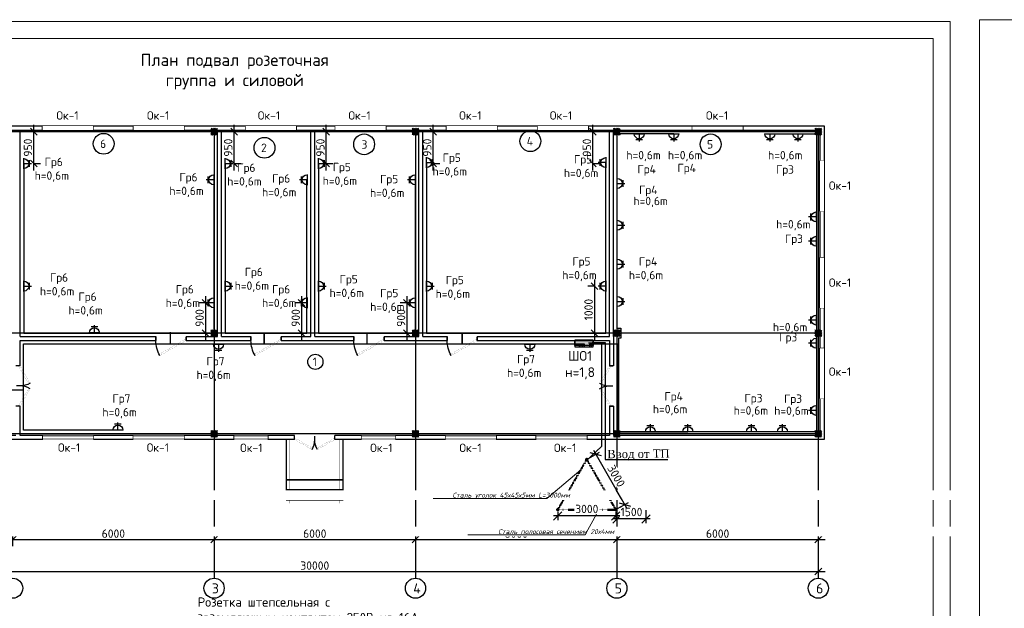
# Model space of a CAD drawing. Header units: millimetres. Extents: x -228268 to 1513407, y -439898 to -137408.
# Tile 114 of 128: x 290606 to 319937, y -189547 to -172015. Entities that reach past the tile are written whole.
import ezdxf
from ezdxf import colors
from ezdxf.entities.mleader import LeaderData, LeaderLine
from ezdxf.enums import TextEntityAlignment as Align
from ezdxf.math import Vec2, Vec3

# ---------------------------------------------------------------- set-up
doc = ezdxf.new("R2010")
doc.units = ezdxf.units.MM
doc.set_wipeout_variables(frame=1)
doc.linetypes.add('DASHDOT', pattern=[1, 0.5, -0.25, 0, -0.25])
for name, color, linetype, lineweight in [('.', 7, 'Continuous', 15), ('_ПС_Оси_КП', 20, 'Continuous', 18), ('размеры', 170, 'Continuous', 18), ('эл.освещ', 1, 'Continuous', 50)]:
    doc.layers.add(name, color=color, linetype=linetype, lineweight=lineweight)
for name, color, linetype in [('7.Гр11', 7, 'Continuous'), ('окно и двер', 5, 'Continuous'), ('Слой2', 7, 'Continuous'), ('Ук', 10, 'Continuous')]:
    doc.layers.add(name, color=color, linetype=linetype)
doc.styles.add('GOST', font='isocpeur.ttf')
doc.styles.add('ISOCPEUR', font='isocpeur.ttf', dxfattribs={"height": 5})
doc.styles.add('ISOPEUR', font='isocpeui.ttf')
doc.styles.add('OOO-Kazar', font='isocpeur.ttf')
doc.styles.get("Standard").update_dxf_attribs({"font": 'isocpeur.ttf'})
doc.styles.add('V@ler@Live', font='isocpeur.ttf')
doc.styles.add('ViTEXT', font='isocpeur.ttf')
doc.dimstyles.new('1-100', dxfattribs={"dimtxt": 250, "dimasz": 200, "dimexe": 200, "dimexo": 500, "dimgap": 50, "dimtad": 1, "dimdec": 0, "dimdsep": 46, "dimtxsty": 'ViTEXT', "dimblk": 'OBLIQUE', "dimcen": 250, "dimdle": 200, "dimclrd": 256, "dimclre": 256, "dimclrt": 256, "dimadec": 0, "dimazin": 0, "dimtfac": 1, "dimtdec": 0, "dimtmove": 1, "dimatfit": 3, "dimldrblk": 'OBLIQUE', "dimfxl": 200, "dimfxlon": 1, "dimtolj": 1, "dimlwd": -1, "dimlwe": -1, "dimarcsym": 0})
doc.dimstyles.new('Р100', dxfattribs={"dimscale": 100, "dimtxt": 2.5, "dimasz": 2.5, "dimexe": 1.25, "dimexo": 0.625, "dimgap": 0.8, "dimtad": 1, "dimdec": 0, "dimtxsty": 'OOO-Kazar', "dimblk": 'OBLIQUE', "dimcen": 2.5, "dimdle": 1.25, "dimadec": 0, "dimazin": 0, "dimtfac": 1, "dimtdec": 0, "dimtmove": 1, "dimatfit": 3, "dimfxl": 1, "dimarcsym": 0})

# ---------------------------------------------------------------- blocks, each defined once
blk = doc.blocks.new('_Oblique')
at = {"color": 0, "linetype": 'ByBlock', "lineweight": -2}
blk.add_line((-0.5, -0.5), (0.5, 0.5), dxfattribs=at)
blk = doc.blocks.new('*D333')
at = {"transparency": 16777216}
for p, q in [((290396, -187298), (290396, -187698)), ((296396, -187298), (296396, -187698)), ((290196, -187498), (296596, -187498))]:
    blk.add_line(p, q, dxfattribs=at)
at = {"layer": 'Defpoints', "color": 0, "transparency": 16777216}
for p in [(290396, -184550), (296396, -184550), (296396, -187498)]:
    blk.add_point(p, dxfattribs=at)
at = {"transparency": 16777216, "xscale": 200, "yscale": 200, "zscale": 200, "rotation": 180}
blk.add_blockref('_Oblique', (290396, -187498), dxfattribs=at)
at = {"transparency": 16777216, "xscale": 200, "yscale": 200, "zscale": 200}
blk.add_blockref('_Oblique', (296396, -187498), dxfattribs=at)
at = {"transparency": 16777216, "insert": (293396, -187323), "char_height": 250, "attachment_point": 5, "style": 'ViTEXT'}
blk.add_mtext('\\A1;6000', dxfattribs=at)
blk = doc.blocks.new('*D334')
at = {"transparency": 16777216}
for p, q in [((296396, -187298), (296396, -187698)), ((302396, -187298), (302396, -187698)), ((296196, -187498), (302596, -187498))]:
    blk.add_line(p, q, dxfattribs=at)
at = {"layer": 'Defpoints', "color": 0, "transparency": 16777216}
for p in [(296396, -184550), (302396, -184550), (302396, -187498)]:
    blk.add_point(p, dxfattribs=at)
at = {"transparency": 16777216, "xscale": 200, "yscale": 200, "zscale": 200, "rotation": 180}
blk.add_blockref('_Oblique', (296396, -187498), dxfattribs=at)
at = {"transparency": 16777216, "xscale": 200, "yscale": 200, "zscale": 200}
blk.add_blockref('_Oblique', (302396, -187498), dxfattribs=at)
at = {"transparency": 16777216, "insert": (299396, -187323), "char_height": 250, "attachment_point": 5, "style": 'ViTEXT'}
blk.add_mtext('\\A1;6000', dxfattribs=at)
blk = doc.blocks.new('*D335')
at = {"transparency": 16777216}
for p, q in [((302396, -187298), (302396, -187698)), ((308396, -187298), (308396, -187698)), ((302196, -187498), (308596, -187498))]:
    blk.add_line(p, q, dxfattribs=at)
at = {"layer": 'Defpoints', "color": 0, "transparency": 16777216}
for p in [(302396, -184550), (308396, -184550), (308396, -187498)]:
    blk.add_point(p, dxfattribs=at)
at = {"transparency": 16777216, "xscale": 200, "yscale": 200, "zscale": 200, "rotation": 180}
blk.add_blockref('_Oblique', (302396, -187498), dxfattribs=at)
at = {"transparency": 16777216, "xscale": 200, "yscale": 200, "zscale": 200}
blk.add_blockref('_Oblique', (308396, -187498), dxfattribs=at)
at = {"transparency": 16777216, "insert": (305396, -187323), "char_height": 250, "attachment_point": 5, "style": 'ViTEXT'}
blk.add_mtext('\\A1;6000', dxfattribs=at)
blk = doc.blocks.new('*D336')
at = {"transparency": 16777216}
for p, q in [((284396, -188250), (284396, -188650)), ((314396, -188250), (314396, -188650)), ((284196, -188450), (314596, -188450))]:
    blk.add_line(p, q, dxfattribs=at)
at = {"layer": 'Defpoints', "color": 0, "transparency": 16777216}
for p in [(284396, -184550), (314396, -184550), (314396, -188450)]:
    blk.add_point(p, dxfattribs=at)
at = {"transparency": 16777216, "xscale": 200, "yscale": 200, "zscale": 200, "rotation": 180}
blk.add_blockref('_Oblique', (284396, -188450), dxfattribs=at)
at = {"transparency": 16777216, "xscale": 200, "yscale": 200, "zscale": 200}
blk.add_blockref('_Oblique', (314396, -188450), dxfattribs=at)
at = {"transparency": 16777216, "insert": (299396, -188275), "char_height": 250, "attachment_point": 5, "style": 'ViTEXT'}
blk.add_mtext('\\A1;30000', dxfattribs=at)
blk = doc.blocks.new('*D337')
at = {"transparency": 16777216}
for p, q in [((308396, -187298), (308396, -187698)), ((314396, -187298), (314396, -187698)), ((308196, -187498), (314596, -187498))]:
    blk.add_line(p, q, dxfattribs=at)
at = {"layer": 'Defpoints', "color": 0, "transparency": 16777216}
for p in [(308396, -184550), (314396, -184550), (314396, -187498)]:
    blk.add_point(p, dxfattribs=at)
at = {"transparency": 16777216, "xscale": 200, "yscale": 200, "zscale": 200, "rotation": 180}
blk.add_blockref('_Oblique', (308396, -187498), dxfattribs=at)
at = {"transparency": 16777216, "xscale": 200, "yscale": 200, "zscale": 200}
blk.add_blockref('_Oblique', (314396, -187498), dxfattribs=at)
at = {"transparency": 16777216, "insert": (311396, -187323), "char_height": 250, "attachment_point": 5, "style": 'ViTEXT'}
blk.add_mtext('\\A1;6000', dxfattribs=at)
blk = doc.blocks.new('*U176')
at = {"layer": 'окно и двер'}
blk.add_lwpolyline([(0, 0), (1500, 0), (1500, 120), (0, 120)], close=True, dxfattribs=at)
blk.add_wipeout([(0, 120), (1500, 120), (1500, 0), (0, 0)])
at = {"layer": 'окно и двер', "const_width": 5}
for points in [[(0, 100), (1500, 100)], [(0, 20), (1500, 20)]]:
    blk.add_lwpolyline(points, dxfattribs=at)
blk = doc.blocks.new('ваппвап')
at = {"layer": '.'}
h = blk.add_hatch(dxfattribs=at)
h.set_pattern_fill('JIS_LC_20', color=256, scale=1.5)
h.set_pattern_definition([(45, (-2878419.315, -2938762.286), (-21.21320344, 21.21320344), []), (45, (-2878418.715, -2938762.286), (-21.21320344, 21.21320344), [])])
h.paths.add_polyline_path([(1480802, 617821), (1481002, 617821), (1481002, 618021), (1480802, 618021)])
at = {"color": 1, "const_width": 5}
blk.add_lwpolyline([(1480802, 618021), (1481002, 618021), (1481002, 617821), (1480802, 617821)], close=True, dxfattribs=at)
blk = doc.blocks.new('*U282')
at = {"layer": 'окно и двер'}
blk.add_lwpolyline([(0, 0), (1000, 0), (1000, 120), (0, 120)], close=True, dxfattribs=at)
blk.add_wipeout([(0, 120), (1000, 120), (1000, 0), (0, 0)])
at = {"layer": 'окно и двер', "const_width": 5}
for points in [[(0, 100), (1000, 100)], [(0, 20), (1000, 20)]]:
    blk.add_lwpolyline(points, dxfattribs=at)
blk = doc.blocks.new('*U128')
at = {"linetype": 'ByBlock'}
for p, q in [((-900, 0), (-900, -100)), ((0, 0), (0, -100))]:
    blk.add_line(p, q, dxfattribs=at)
at = {"color": 34, "linetype": 'ByBlock', "const_width": 3}
blk.add_lwpolyline([(0, 0), (-779, 450), (-801, 412), (-22, -38)], close=True, dxfattribs=at)
at = {"linetype": 'ByBlock'}
blk.add_arc((0, 0), 900, 150, 180, dxfattribs=at)
blk = doc.blocks.new('*U157')
at = {"linetype": 'ByBlock'}
for p, q in [((-600, 0), (-600, -100)), ((0, 0), (0, -100))]:
    blk.add_line(p, q, dxfattribs=at)
at = {"color": 34, "linetype": 'ByBlock', "const_width": 3}
blk.add_lwpolyline([(0, 0), (-520, 300), (-541, 262), (-22, -38)], close=True, dxfattribs=at)
at = {"linetype": 'ByBlock'}
blk.add_arc((0, 0), 600, 150, 180, dxfattribs=at)
blk = doc.blocks.new('*U291')
at = {"layer": '7.Гр11', "linetype": 'Continuous', "lineweight": 30}
for points in [[(159, -111), (-159, -111)], [(100, -287), (-100, -287)], [(0, -111), (0, -339)]]:
    blk.add_lwpolyline(points, dxfattribs=at)
blk.add_arc((0, -111), 149, 180, 360, dxfattribs=at)
blk = doc.blocks.new('*U289')
at = {"layer": '7.Гр11', "linetype": 'Continuous', "lineweight": 30}
for points in [[(111, 159), (111, -159)], [(287, 100), (287, -100)], [(111, 0), (339, 0)]]:
    blk.add_lwpolyline(points, dxfattribs=at)
blk.add_arc((111, 0), 149, 270, 90, dxfattribs=at)
blk = doc.blocks.new('*U343')
at = {"layer": '7.Гр11', "linetype": 'Continuous', "lineweight": 30}
for points in [[(0, 111), (0, 339)], [(-159, 111), (159, 111)], [(-100, 287), (100, 287)]]:
    blk.add_lwpolyline(points, dxfattribs=at)
blk.add_arc((0, 111), 149, 360, 180, dxfattribs=at)
blk = doc.blocks.new('*U288')
at = {"layer": '7.Гр11', "linetype": 'Continuous', "lineweight": 30}
for points in [[(-111, 0), (-339, 0)], [(-287, -100), (-287, 100)], [(-111, -159), (-111, 159)]]:
    blk.add_lwpolyline(points, dxfattribs=at)
blk.add_arc((-111, 0), 149, 90, 270, dxfattribs=at)
blk = doc.blocks.new('*U344')
at = {"layer": '7.Гр11', "linetype": 'Continuous', "lineweight": 30}
for points in [[(0, 111), (0, 339)], [(-159, 111), (159, 111)], [(-100, 287), (100, 287)]]:
    blk.add_lwpolyline(points, dxfattribs=at)
blk.add_arc((0, 111), 149, 360, 180, dxfattribs=at)
blk = doc.blocks.new('*D345')
at = {"color": 0, "linetype": 'Continuous', "lineweight": -2, "ltscale": 10, "transparency": 16777216}
for p, q in [((308398, -186628), (308398, -187009)), ((309262, -186628), (309262, -187009)), ((309387, -186884), (308273, -186884))]:
    blk.add_line(p, q, dxfattribs=at)
at = {"color": 0, "lineweight": -2, "ltscale": 10, "transparency": 16777216, "xscale": 250, "yscale": 250, "zscale": 250, "rotation": 180}
blk.add_blockref('_Oblique', (308398, -186884), dxfattribs=at)
at = {"color": 0, "lineweight": -2, "ltscale": 10, "transparency": 16777216, "xscale": 250, "yscale": 250, "zscale": 250}
blk.add_blockref('_Oblique', (309262, -186884), dxfattribs=at)
at = {"color": 0, "ltscale": 10, "transparency": 16777216, "insert": (308830, -186679), "char_height": 250, "attachment_point": 5, "style": 'OOO-Kazar', "bg_fill": 3, "box_fill_scale": 1.1, "bg_fill_color": 256, "bg_fill_true_color": 13158600, "bg_fill_transparency": 0}
blk.add_mtext('1500', dxfattribs=at)
at = {"layer": 'Defpoints', "color": 0, "ltscale": 10, "transparency": 16777216}
for p in [(308398, -186566), (309262, -186566), (308398, -186884)]:
    blk.add_point(p, dxfattribs=at)
blk = doc.blocks.new('_None')
blk = doc.blocks.new('*D346')
at = {"color": 0, "linetype": 'Continuous', "lineweight": -2, "ltscale": 10, "transparency": 16777216}
for p, q in [((308488, -186794), (306510, -186794)), ((306635, -186672), (306635, -186919)), ((308363, -186672), (308363, -186919))]:
    blk.add_line(p, q, dxfattribs=at)
at = {"layer": 'Defpoints', "color": 0, "ltscale": 10, "transparency": 16777216}
for p in [(306635, -186610), (306635, -186794), (308363, -186610)]:
    blk.add_point(p, dxfattribs=at)
at = {"color": 0, "lineweight": -2, "ltscale": 10, "transparency": 16777216, "xscale": 250, "yscale": 250, "zscale": 250, "rotation": 180}
blk.add_blockref('_Oblique', (306635, -186794), dxfattribs=at)
at = {"color": 0, "lineweight": -2, "ltscale": 10, "transparency": 16777216, "xscale": 250, "yscale": 250, "zscale": 250}
blk.add_blockref('_Oblique', (308363, -186794), dxfattribs=at)
at = {"color": 0, "ltscale": 10, "transparency": 16777216, "insert": (307499, -186589), "char_height": 250, "attachment_point": 5, "style": 'OOO-Kazar', "bg_fill": 3, "box_fill_scale": 1.1, "bg_fill_color": 256, "bg_fill_true_color": 13158600, "bg_fill_transparency": 0}
blk.add_mtext('3000', dxfattribs=at)
blk = doc.blocks.new('*D347')
at = {"color": 0, "linetype": 'Continuous', "lineweight": -2, "ltscale": 10, "transparency": 16777216}
for p, q in [((307553, -185082), (307875, -184896)), ((308693, -186563), (307704, -184850)), ((308417, -186578), (308739, -186393))]:
    blk.add_line(p, q, dxfattribs=at)
at = {"layer": 'Defpoints', "color": 0, "ltscale": 10, "transparency": 16777216}
for p in [(307767, -184959), (307499, -185113), (308363, -186610)]:
    blk.add_point(p, dxfattribs=at)
at = {"color": 0, "lineweight": -2, "ltscale": 10, "transparency": 16777216, "xscale": 250, "yscale": 250, "zscale": 250}
for p, rotation in [((307767, -184959), 119.9999999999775), ((308631, -186455), 299.9999999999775)]:
    blk.add_blockref('_Oblique', p, dxfattribs=dict(at, rotation=rotation))
at = {"color": 0, "ltscale": 10, "transparency": 16777216, "insert": (308376, -185604), "char_height": 250, "attachment_point": 5, "rotation": 300, "style": 'OOO-Kazar', "bg_fill": 3, "box_fill_scale": 1.1, "bg_fill_color": 256, "bg_fill_true_color": 13158600, "bg_fill_transparency": 0}
blk.add_mtext('3000', dxfattribs=at)
blk = doc.blocks.new('*D348')
at = {"transparency": 16777216}
for p, q in [((291027, -176502), (291027, -175150)), ((291027, -175350), (291227, -175350)), ((291027, -176302), (291227, -176302))]:
    blk.add_line(p, q, dxfattribs=at)
at = {"layer": 'Defpoints', "color": 0, "transparency": 16777216}
for p in [(290727, -175350), (291027, -175350), (290727, -176302)]:
    blk.add_point(p, dxfattribs=at)
at = {"transparency": 16777216, "xscale": 200, "yscale": 200, "zscale": 200}
for p, rotation in [((291027, -175350), 90), ((291027, -176302), 270)]:
    blk.add_blockref('_Oblique', p, dxfattribs=dict(at, rotation=rotation))
at = {"transparency": 16777216, "insert": (290852, -175826), "char_height": 250, "attachment_point": 5, "rotation": 90, "style": 'ViTEXT'}
blk.add_mtext('\\A1;950', dxfattribs=at)
blk = doc.blocks.new('*D349')
at = {"transparency": 16777216}
for p, q in [((296992, -176502), (296992, -175150)), ((296992, -175350), (297192, -175350)), ((296992, -176302), (297192, -176302))]:
    blk.add_line(p, q, dxfattribs=at)
at = {"layer": 'Defpoints', "color": 0, "transparency": 16777216}
for p in [(296692, -175350), (296992, -175350), (296692, -176302)]:
    blk.add_point(p, dxfattribs=at)
at = {"transparency": 16777216, "xscale": 200, "yscale": 200, "zscale": 200}
for p, rotation in [((296992, -175350), 90), ((296992, -176302), 270)]:
    blk.add_blockref('_Oblique', p, dxfattribs=dict(at, rotation=rotation))
at = {"transparency": 16777216, "insert": (296817, -175826), "char_height": 250, "attachment_point": 5, "rotation": 90, "style": 'ViTEXT'}
blk.add_mtext('\\A1;950', dxfattribs=at)
blk = doc.blocks.new('*D350')
at = {"transparency": 16777216}
for p, q in [((299738, -176502), (299738, -175150)), ((299738, -175350), (299938, -175350)), ((299738, -176302), (299938, -176302))]:
    blk.add_line(p, q, dxfattribs=at)
at = {"layer": 'Defpoints', "color": 0, "transparency": 16777216}
for p in [(299438, -175350), (299738, -175350), (299438, -176302)]:
    blk.add_point(p, dxfattribs=at)
at = {"transparency": 16777216, "xscale": 200, "yscale": 200, "zscale": 200}
for p, rotation in [((299738, -175350), 90), ((299738, -176302), 270)]:
    blk.add_blockref('_Oblique', p, dxfattribs=dict(at, rotation=rotation))
at = {"transparency": 16777216, "insert": (299563, -175826), "char_height": 250, "attachment_point": 5, "rotation": 90, "style": 'ViTEXT'}
blk.add_mtext('\\A1;950', dxfattribs=at)
blk = doc.blocks.new('*D351')
at = {"transparency": 16777216}
for p, q in [((302922, -176502), (302922, -175150)), ((302922, -175350), (303122, -175350)), ((302922, -176302), (303122, -176302))]:
    blk.add_line(p, q, dxfattribs=at)
at = {"layer": 'Defpoints', "color": 0, "transparency": 16777216}
for p in [(302521, -175350), (302922, -175350), (302521, -176302)]:
    blk.add_point(p, dxfattribs=at)
at = {"transparency": 16777216, "xscale": 200, "yscale": 200, "zscale": 200}
for p, rotation in [((302922, -175350), 90), ((302922, -176302), 270)]:
    blk.add_blockref('_Oblique', p, dxfattribs=dict(at, rotation=rotation))
at = {"transparency": 16777216, "insert": (302747, -175826), "char_height": 250, "attachment_point": 5, "rotation": 90, "style": 'ViTEXT'}
blk.add_mtext('\\A1;950', dxfattribs=at)
blk = doc.blocks.new('*D352')
at = {"transparency": 16777216}
for p, q in [((307677, -176502), (307677, -175150)), ((307677, -175350), (307877, -175350)), ((307677, -176302), (307877, -176302))]:
    blk.add_line(p, q, dxfattribs=at)
at = {"layer": 'Defpoints', "color": 0, "transparency": 16777216}
for p in [(307376, -175350), (307677, -175350), (307376, -176302)]:
    blk.add_point(p, dxfattribs=at)
at = {"transparency": 16777216, "xscale": 200, "yscale": 200, "zscale": 200}
for p, rotation in [((307677, -175350), 90), ((307677, -176302), 270)]:
    blk.add_blockref('_Oblique', p, dxfattribs=dict(at, rotation=rotation))
at = {"transparency": 16777216, "insert": (307502, -175826), "char_height": 250, "attachment_point": 5, "rotation": 90, "style": 'ViTEXT'}
blk.add_mtext('\\A1;950', dxfattribs=at)
blk = doc.blocks.new('*D354')
at = {"transparency": 16777216}
for p, q in [((296141, -180247), (296141, -181550)), ((296141, -180447), (295941, -180447)), ((296141, -181350), (295941, -181350))]:
    blk.add_line(p, q, dxfattribs=at)
at = {"layer": 'Defpoints', "color": 0, "transparency": 16777216}
for p in [(296385, -180447), (296141, -181350), (296396, -181350)]:
    blk.add_point(p, dxfattribs=at)
at = {"transparency": 16777216, "xscale": 200, "yscale": 200, "zscale": 200}
for p, rotation in [((296141, -180447), 90), ((296141, -181350), 270)]:
    blk.add_blockref('_Oblique', p, dxfattribs=dict(at, rotation=rotation))
at = {"transparency": 16777216, "insert": (295966, -180899), "char_height": 250, "attachment_point": 5, "rotation": 90, "style": 'ViTEXT'}
blk.add_mtext('\\A1;900', dxfattribs=at)
blk = doc.blocks.new('*D355')
at = {"transparency": 16777216}
for p, q in [((299003, -180247), (299003, -181550)), ((299003, -180447), (298803, -180447)), ((299003, -181350), (298803, -181350))]:
    blk.add_line(p, q, dxfattribs=at)
at = {"layer": 'Defpoints', "color": 0, "transparency": 16777216}
for p in [(299247, -180447), (299003, -181350), (299258, -181350)]:
    blk.add_point(p, dxfattribs=at)
at = {"transparency": 16777216, "xscale": 200, "yscale": 200, "zscale": 200}
for p, rotation in [((299003, -180447), 90), ((299003, -181350), 270)]:
    blk.add_blockref('_Oblique', p, dxfattribs=dict(at, rotation=rotation))
at = {"transparency": 16777216, "insert": (298828, -180899), "char_height": 250, "attachment_point": 5, "rotation": 90, "style": 'ViTEXT'}
blk.add_mtext('\\A1;900', dxfattribs=at)
blk = doc.blocks.new('*D356')
at = {"transparency": 16777216}
for p, q in [((302141, -180247), (302141, -181550)), ((302141, -180447), (301941, -180447)), ((302141, -181350), (301941, -181350))]:
    blk.add_line(p, q, dxfattribs=at)
at = {"layer": 'Defpoints', "color": 0, "transparency": 16777216}
for p in [(302385, -180447), (302141, -181350), (302396, -181350)]:
    blk.add_point(p, dxfattribs=at)
at = {"transparency": 16777216, "xscale": 200, "yscale": 200, "zscale": 200}
for p, rotation in [((302141, -180447), 90), ((302141, -181350), 270)]:
    blk.add_blockref('_Oblique', p, dxfattribs=dict(at, rotation=rotation))
at = {"transparency": 16777216, "insert": (301966, -180899), "char_height": 250, "attachment_point": 5, "rotation": 90, "style": 'ViTEXT'}
blk.add_mtext('\\A1;900', dxfattribs=at)
blk = doc.blocks.new('*D357')
at = {"transparency": 16777216}
for p, q in [((307727, -179749), (307727, -181550)), ((307727, -179949), (307527, -179949)), ((307727, -181350), (307527, -181350))]:
    blk.add_line(p, q, dxfattribs=at)
at = {"layer": 'Defpoints', "color": 0, "transparency": 16777216}
for p in [(308065, -179949), (307727, -181350), (307981, -181350)]:
    blk.add_point(p, dxfattribs=at)
at = {"transparency": 16777216, "xscale": 200, "yscale": 200, "zscale": 200}
for p, rotation in [((307727, -179949), 90), ((307727, -181350), 270)]:
    blk.add_blockref('_Oblique', p, dxfattribs=dict(at, rotation=rotation))
at = {"transparency": 16777216, "insert": (307552, -180650), "char_height": 250, "attachment_point": 5, "rotation": 90, "style": 'ViTEXT'}
blk.add_mtext('\\A1;1000', dxfattribs=at)

msp = doc.modelspace()

# ---------------------------------------------------------------- hatches: boundary and pattern name
at = {"layer": '.'}
h = msp.add_hatch(color=0, dxfattribs=at)
h.dxf.hatch_style = 1
h.paths.add_polyline_path([(307142.9, -181561.8), (307142.9, -181716.2), (307689.9, -181716.2), (307689.9, -181561.8)])
at = {"layer": 'эл.освещ', "linetype": 'DASHDOT', "lineweight": 50}
h = msp.add_hatch(color=5, dxfattribs=at)
h.dxf.hatch_style = 1
h.paths.add_polyline_path([(306590.3, -186635.6, -1), (306680.5, -186583.5, -1)])
h = msp.add_hatch(color=5, dxfattribs=at)
h.dxf.hatch_style = 1
h.paths.add_polyline_path([(308337.3, -186564.5, -1), (308389.4, -186654.7, -1)])

# ---------------------------------------------------------------- linework, layer by layer
at = {"linetype": 'Continuous', "lineweight": 15, "ltscale": 100}
for points in [[(276319.7, -201772.5), (318319.7, -201772.5), (318319.7, -172072.5), (276319.7, -172072.5)], [(278319.7, -201272.5), (317819.7, -201272.5), (317819.7, -172572.5), (278319.7, -172572.5)]]:
    msp.add_lwpolyline(points, close=True, dxfattribs=at)
for points in [[(290615.7, -181450.5), (290615.7, -175300.5)], [(296495.7, -181450.5), (296495.7, -175300.5)], [(296615.7, -181450.5), (296615.7, -175300.5)], [(299275.7, -181450.5), (299275.7, -175300.5)], [(299395.7, -181450.5), (299395.7, -175300.5)], [(302495.7, -181450.5), (302495.7, -175300.5)], [(302615.7, -181450.5), (302615.7, -175300.5)], [(308175.7, -181450.5), (308175.7, -175300.5)], [(308295.7, -181450.5), (308295.7, -175300.5)], [(290615.7, -181450.5), (294661.3, -181450.5)], [(294661.3, -181450.5), (294661.3, -181570.5)], [(295561.3, -181450.5), (296495.7, -181450.5)], [(295561.3, -181450.5), (295561.3, -181570.5)], [(296615.7, -181450.5), (297495.7, -181450.5)], [(297495.7, -181450.5), (297495.7, -181570.5)], [(298395.7, -181450.5), (299275.7, -181450.5)], [(298395.7, -181450.5), (298395.7, -181570.5)], [(299395.7, -181450.5), (300560.9, -181450.5)], [(300560.9, -181450.5), (300560.9, -181570.5)], [(301460.9, -181450.5), (302495.7, -181450.5)], [(301460.9, -181450.5), (301460.9, -181570.5)], [(302615.7, -181450.5), (303338.3, -181450.5)], [(303338.3, -181450.5), (303338.3, -181570.5)], [(304238.3, -181450.5), (308175.7, -181450.4)], [(304238.3, -181450.5), (304238.3, -181570.5)], [(308295.7, -181450.4), (308295.7, -181450.4), (308295.7, -182325.5)], [(290615.7, -182325.5), (290615.7, -181570.5), (294661.3, -181570.5)], [(295561.3, -181570.5), (297495.7, -181570.5)], [(298395.7, -181570.5), (300560.9, -181570.5)], [(301460.9, -181570.5), (303338.3, -181570.5)], [(304238.3, -181570.5), (308175.7, -181570.4), (308175.7, -182325.5)], [(290615.7, -182325.5), (290495.7, -182325.5)], [(308295.7, -182325.5), (308175.7, -182325.5)], [(290615.7, -183525.5), (290495.7, -183525.5)], [(290615.7, -184400.4), (290615.7, -183525.5)], [(308295.7, -183525.5), (308175.7, -183525.5)], [(308175.7, -183525.5), (308295.7, -183525.5)], [(308175.7, -183525.5), (308175.7, -184400.4)], [(308295.7, -183525.5), (308295.7, -184400.4)], [(298795.7, -184400.4), (290615.7, -184400.4)], [(298795.7, -184520.4), (298795.7, -184400.4)], [(308175.7, -184400.4), (299995.7, -184400.4)], [(299995.7, -184520.4), (299995.7, -184400.4)], [(298745.7, -184520.4), (298545.7, -184520.4), (298545.7, -185720.4), (300245.7, -185720.4), (300245.7, -184520.4), (300045.7, -184520.4)]]:
    msp.add_lwpolyline(points)
at = {"color": 1, "lineweight": 30}
for points in [[(302726.7, -176271.9), (302726.7, -181350.5), (308065.2, -181350.5), (308064.7, -176271.9)], [(290726.7, -176302.4), (290726.7, -181350.5), (296395.7, -181350.5), (296395.7, -176764)], [(296726.7, -176302.4), (296726.7, -181350.5), (299157.9, -181350.5), (299157.9, -176784.1)], [(299506.7, -176302.4), (299506.7, -181350.5), (302395.7, -181350.5), (302395.7, -176784.1)], [(295085.4, -181326), (295085.4, -181673.1), (297889.1, -181673.1), (297889.1, -181350.5), (297889.1, -181673.1), (307372.1, -181673.1), (307372.1, -181762.1)], [(300951.2, -181350.5), (300951.2, -181673.1), (303786.1, -181673.1), (303786.1, -181350.5), (303786.1, -181673.1), (307322.5, -181673.1), (307322.5, -181762.1)], [(290384.7, -183040.8), (290722.7, -183040.8), (290722.7, -181673.1), (307418.3, -181673.1), (307418.3, -181756.4)], [(293532.6, -184239.5), (290722.7, -184239.5), (290722.7, -181673.1), (307269.8, -181673.1), (307269.8, -181762.1)], [(308445.6, -181678.4), (307582.6, -181678.4), (307582.6, -181739.6), (307582.6, -181752)]]:
    msp.add_lwpolyline(points, dxfattribs=at)
at = {"lineweight": 30}
for points in [[(307142.9, -181716.2), (307142.9, -181561.8), (307689.9, -181561.8), (307689.9, -181716.2)], [(307142.9, -181561.8), (307142.9, -181762.1), (307689.9, -181762.1), (307689.9, -181561.8)]]:
    msp.add_lwpolyline(points, close=True, dxfattribs=at)
at = {"const_width": 10}
for points in [[(298645.7, -184520.4), (298645.7, -186420.4)], [(300145.7, -184520.4), (300145.7, -186420.4)]]:
    msp.add_lwpolyline(points, dxfattribs=at)
for points in [[(298545.7, -185720.4), (298545.7, -186020.4), (300245.7, -186020.4), (300245.7, -185720.4)], [(298545.7, -186020.4), (298545.7, -186320.4), (300245.7, -186320.4), (300245.7, -186020.4)]]:
    msp.add_lwpolyline(points, close=True)
at = {"color": 1, "lineweight": 30}
for centre, radius in [((297897.8, -175830.1), 310), ((299415.2, -182203.7), 225.7)]:
    msp.add_circle(centre, radius, dxfattribs=at)
at = {"color": 253}
for centre in [(290395.7, -188949.7), (296395.7, -188949.7), (302395.7, -188949.7), (308395.7, -188949.7), (314395.7, -188949.7)]:
    msp.add_circle(centre, 300, dxfattribs=at)
at = {"layer": 'Ук', "color": 253}
for points in [[(314395.7, -175350.5), (281210.1, -175350.5)], [(296395.7, -175350.5), (296395.7, -188649.7)], [(302395.7, -175350.5), (302395.7, -188649.7)], [(308395.7, -175350.5), (308395.7, -188649.7)], [(314395.7, -175350.5), (314395.7, -188649.7)], [(314395.7, -181350.4), (281210.1, -181350.5)], [(314395.7, -184350.4), (281210.1, -184350.5)]]:
    msp.add_lwpolyline(points, dxfattribs=at)
at = {"layer": 'эл.освещ', "color": 5, "linetype": 'DASHDOT', "lineweight": 50, "ltscale": 10}
msp.add_line((307499.4, -185113.1), (306635.4, -186609.6), dxfattribs=at)

# ---------------------------------------------------------------- block references
for p in [(-1184505.9, -793271.1), (-1178505.9, -793271.1), (-1172505.9, -793271.1), (-1166505.9, -793271.1), (-1184505.9, -799271.1), (-1178505.9, -799271.1), (-1172505.9, -799271.1), (-1166505.9, -799271.1), (-1184505.9, -802271.1), (-1178505.9, -802271.1), (-1172505.9, -802271.1), (-1166505.9, -802271.1)]:
    msp.add_blockref('ваппвап', p)
at = {"lineweight": 25, "xscale": -1}
for name, p in [('*U291', (309062.4, -175300.5)), ('*U291', (310088.4, -175300.5)), ('*U291', (312952.1, -175300.5)), ('*U291', (313790, -175300.5)), ('*U288', (290615.7, -176302.4)), ('*U288', (296615.7, -176302.4)), ('*U288', (299395.7, -176302.4)), ('*U288', (302615.7, -176271.9)), ('*U289', (308175.7, -176271.9)), ('*U289', (296495.7, -176783.1)), ('*U289', (299275.7, -176783.1)), ('*U289', (302495.7, -176783.1)), ('*U288', (308295.7, -176891)), ('*U288', (308295.7, -178139.8)), ('*U289', (314445.7, -178615.9)), ('*U288', (308295.7, -179297.2)), ('*U288', (290615.7, -179949)), ('*U288', (296615.7, -179949)), ('*U288', (299395.7, -179949)), ('*U288', (302615.7, -179949)), ('*U289', (308175.7, -179949)), ('*U289', (296495.7, -180447.1)), ('*U289', (299275.7, -180447.1)), ('*U289', (302495.7, -180447.1)), ('*U288', (308295.7, -180408.9)), ('*U289', (314445.7, -180960.2)), ('*U344', (292830, -181450.5)), ('*U291', (296528.5, -181570.5)), ('*U291', (305802.2, -181570.5)), ('*U289', (314445.7, -183651.4)), ('*U343', (293532.6, -184350.5)), ('*U343', (309392.6, -184400.4)), ('*U343', (310510.1, -184400.4)), ('*U343', (312403.8, -184400.4)), ('*U343', (313327.2, -184400.4))]:
    msp.add_blockref(name, p, dxfattribs=at)
at = {"xscale": -1}
for name, p, rotation in [('*U128', (295561.3, -181570.5), 180), ('*U128', (298395.7, -181570.5), 180), ('*U128', (301460.9, -181570.5), 180), ('*U128', (304238.3, -181570.5), 180), ('*U157', (290615.4, -182324.9), 270), ('*U157', (308176.1, -183525.1), 89.99893269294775), ('*U157', (299995.7, -184520.4), 180)]:
    msp.add_blockref(name, p, dxfattribs=dict(at, rotation=rotation))
for p, rotation in [((308176.1, -182325.1), 89.99893269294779), ((290615.4, -183524.9), 270), ((298795.7, -184520.4), 180)]:
    msp.add_blockref('*U157', p, dxfattribs=dict(rotation=rotation))

# ---------------------------------------------------------------- texts
at = {"style": 'GOST'}
for s, p in [('6', (293090.6, -175710.3)), ('3', (300875.6, -175732)), ('4', (305803.7, -175634.9)), ('5', (311172.2, -175727.9)), ('2', (297882, -175830.1)), ('1', (299399.5, -182203.7))]:
    msp.add_text(s, height=250, dxfattribs=at).set_placement(p, align=Align.MIDDLE_CENTER)
at = {"insert": (292363.5, -173031.7), "char_height": 361.204, "width": 9295.871, "attachment_point": 1, "style": 'ISOCPEUR'}
msp.add_mtext('\\pxqc;План подвал розеточная \\Pгруппа и силовой   ', dxfattribs=at)
at = {"char_height": 250, "attachment_point": 1, "style": 'ViTEXT'}
for insert in [(291698.8, -174742.5), (294399, -174742.5), (297698.8, -174742.5), (300399, -174742.5), (303698.8, -174742.5), (306399, -174742.5), (311048.9, -174742.5), (314711.6, -176831.6), (314711.6, -179721.2), (314711.6, -182372.9)]:
    msp.add_mtext_dynamic_manual_height_columns('Ок-1', width=409.501, gutter_width=17495.6, heights=[0], dxfattribs=dict(at, insert=insert))
at = {"char_height": 250, "attachment_point": 4}
for s, insert, width in [('h=0,6m', (308677, -176077.6), 1242.822), ('h=0,6m', (309914.4, -176077.6), 1242.822), ('h=0,6m', (312897.9, -176077.6), 1242.822), ('Гр6', (291349, -176284), 856.648), ('Гр5', (303204.3, -176158.9), 856.648), ('Гр5', (307116.3, -176207.3), 856.648), ('h=0,6m', (291049.9, -176687), 1242.822), ('Гр6', (297086.8, -176456.9), 856.648), ('Гр5', (299929.8, -176437.4), 856.648), ('h=0,6m', (302905.2, -176561.8), 1242.822), ('h=0,6m', (306817.2, -176610.3), 1242.822), ('Гр4', (309008.6, -176500), 856.648), ('Гр4', (310201.3, -176465.4), 856.648), ('Гр3', (313134, -176510.3), 856.648), ('Гр6', (295362.1, -176740.1), 856.648), ('h=0,6m', (296787.8, -176859.8), 1242.822), ('Гр6', (298122.2, -176777.3), 856.648), ('h=0,6m', (299630.7, -176840.3), 1242.822), ('Гр5', (301339, -176796.7), 856.648), ('h=0,6m', (295063, -177143.1), 1242.822), ('h=0,6m', (297823.1, -177180.3), 1242.822), ('h=0,6m', (301039.9, -177199.7), 1242.822), ('Гр4', (309054.8, -177118.2), 856.648), ('h=0,6m', (308887.6, -177444.6), 1242.822), ('h=0,6m', (313137.7, -178137.1), 1242.822), ('Гр3', (313400.7, -178572.4), 856.648), ('Гр5', (307067.8, -179247.9), 856.648), ('Гр4', (309048.7, -179247.9), 856.648), ('Гр6', (297308.2, -179562.3), 856.648), ('h=0,6m', (306768.7, -179650.8), 1242.822), ('h=0,6m', (308749.7, -179650.8), 1242.822), ('Гр6', (291506.4, -179728.5), 856.648), ('h=0,6m', (297009.1, -179965.2), 1242.822), ('Гр5', (300133.9, -179778.5), 856.648), ('Гр5', (303294.5, -179803.5), 856.648), ('h=0,6m', (291207.3, -180131.4), 1242.822), ('Гр6', (295251.9, -180078.7), 856.648), ('Гр6', (298122.2, -180078.7), 856.648), ('h=0,6m', (299834.8, -180181.4), 1242.822), ('Гр5', (301344.1, -180192.1), 856.648), ('h=0,6m', (302995.4, -180206.5), 1242.822), ('Гр6', (292356.2, -180298.7), 856.648), ('h=0,6m', (294952.9, -180481.6), 1242.822), ('h=0,6m', (297823.1, -180481.6), 1242.822), ('h=0,6m', (292057.1, -180701.6), 1242.822), ('h=0,6m', (301045, -180595), 1242.822), ('h=0,6m', (313042, -181200.4), 1242.822), ('Гр3', (313231.6, -181505.6), 856.648), ('Гр7', (296170.2, -182220), 856.648), ('Гр7', (305420.1, -182158.1), 856.648), ('h=0,6m', (305121, -182561), 1242.822), ('h=0,6m', (295871.1, -182623), 1242.822), ('Гр7', (293367.9, -183330.3), 856.648), ('Гр4', (309811.7, -183267.2), 856.648), ('Гр3', (312197, -183321.9), 856.648), ('Гр3', (313375.6, -183338.4), 856.648), ('h=0,6m', (293068.8, -183733.3), 1242.822), ('h=0,6m', (309466.8, -183642.5), 1242.822), ('h=0,6m', (311875.3, -183683.9), 1242.822), ('h=0,6m', (313082.6, -183690), 1242.822)]:
    msp.add_mtext(s, dxfattribs=dict(at, insert=insert, width=width))
at = {"color": 253, "char_height": 300, "attachment_point": 1, "style": 'ViTEXT'}
for s, insert in [('3', (296329, -188805)), ('4', (302329, -188805)), ('5', (308329, -188805)), ('6', (314329, -188805))]:
    msp.add_mtext_dynamic_manual_height_columns(s, width=123, gutter_width=17495.6, heights=[0], dxfattribs=dict(at, insert=insert))
at = {"lineweight": 25, "insert": (295905.3, -189628.4), "char_height": 275, "width": 11644.585, "attachment_point": 4, "style": 'V@ler@Live'}
msp.add_mtext('Розетка штепсельная с \\Pзаземляющим контактом 250В на 16А', dxfattribs=at)
at = {"layer": 'Слой2', "insert": (307298.8, -182096.9), "char_height": 250, "width": 2135.876, "attachment_point": 5}
msp.add_mtext('\\pxt2.9542,4.1375;                                           \\P{\\H1.1667x;ШО1\\Pн=1,8}', dxfattribs=at)

# ---------------------------------------------------------------- dimensions: what is measured, and where the dimension line sits
at = {"color": 1}
for base, p1, p2, text, picture, middle in [((302921.9, -175350.5), (302521.4, -176302.4), (302521.4, -175350.5), '950', '*D351', (302746.9, -175826.4)), ((307726.9, -181350.5), (308064.7, -179949), (307981.4, -181350.5), '1000', '*D357', (307551.9, -180649.7)), ((296141.2, -181350.5), (296384.7, -180447.1), (296395.7, -181350.5), '900', '*D354', (295966.2, -180898.8)), ((299003.4, -181350.5), (299246.9, -180447.1), (299257.9, -181350.5), '900', '*D355', (298828.4, -180898.8)), ((302141.2, -181350.5), (302384.7, -180447.1), (302395.7, -181350.5), '900', '*D356', (301966.2, -180898.8))]:
    dim = msp.add_linear_dim(base=base, p1=p1, p2=p2, angle=90, text=text, dimstyle='1-100', dxfattribs=at)
    dim.commit()
    dim.dimension.update_dxf_attribs({"geometry": picture, "text_midpoint": middle})
at = {"color": 253}
for base, p1, p2, picture, middle in [((314395.7, -188449.7), (284395.7, -184550.5), (314395.7, -184550.5), '*D336', (299395.7, -188274.7)), ((296395.7, -187497.6), (290395.7, -184550.5), (296395.7, -184550.5), '*D333', (293395.7, -187322.6)), ((302395.7, -187497.6), (296395.7, -184550.5), (302395.7, -184550.5), '*D334', (299395.7, -187322.6)), ((308395.7, -187497.6), (302395.7, -184550.5), (308395.7, -184550.5), '*D335', (305395.7, -187322.6)), ((314395.7, -187497.6), (308395.7, -184550.5), (314395.7, -184550.5), '*D337', (311395.7, -187322.6))]:
    dim = msp.add_linear_dim(base=base, p1=p1, p2=p2, dimstyle='1-100', dxfattribs=at)
    dim.commit()
    dim.dimension.update_dxf_attribs({"geometry": picture, "text_midpoint": middle})

# ---------------------------------------------------------------- next in the draw order: block references
at = {"xscale": -1}
msp.add_blockref('*U176', (312145.7, -175300.5), dxfattribs=at)

# ---------------------------------------------------------------- next in the draw order: dimensions: what is measured, and where the dimension line sits
at = {"color": 5, "ltscale": 10}
dim = msp.add_linear_dim(base=(308397.6, -186883.5), p1=(309261.6, -186565.8), p2=(308397.6, -186565.8), text='1500', dimstyle='Р100', override={"dimfxl": 200, "dimtfill": 1, "dimarcsym": 2}, dxfattribs=at)
dim.commit()
dim.dimension.update_dxf_attribs({"geometry": '*D345', "text_midpoint": (308829.6, -186678.5)})

# ---------------------------------------------------------------- next in the draw order: linework, layer by layer
for points in [[(298795.7, -184520.4), (284225.7, -184520.4), (284225.7, -175180.5), (314565.7, -175180.5), (314565.7, -184520.4), (299995.7, -184520.4)], [(290495.7, -184400.4), (284345.7, -184400.4), (284345.7, -175300.5), (314445.7, -175300.5), (314445.7, -184400.4), (308295.7, -184400.4)]]:
    msp.add_lwpolyline(points)
at = {"color": 1, "lineweight": 30}
msp.add_lwpolyline([(310088.4, -175411.5), (308395.7, -175411.5), (308395.7, -181206.2), (308508.5, -181206.2), (308508.5, -181497.3), (308445.6, -181497.3), (308445.6, -184289.4), (310510.1, -184289.4)], dxfattribs=at)
msp.add_circle((311188, -175727.9), 310, dxfattribs=at)
at = {"layer": 'эл.освещ', "color": 5, "linetype": 'DASHDOT', "lineweight": 50, "ltscale": 10}
for p, q in [((307499.4, -185113.1), (308363.4, -186609.6)), ((308363.4, -186609.6), (306635.4, -186609.6))]:
    msp.add_line(p, q, dxfattribs=at)

# ---------------------------------------------------------------- next in the draw order: block references
at = {"xscale": -1}
for name, p in [('*U176', (292789.1, -175300.5)), ('*U176', (295497.2, -175300.5)), ('*U176', (298838.9, -175300.5)), ('*U176', (301511.9, -175300.5)), ('*U176', (304821, -175300.5)), ('*U176', (307537.8, -175300.5)), ('*U176', (292795.6, -184520.4)), ('*U176', (295495.9, -184520.4)), ('*U282', (297996.2, -184520.4)), ('*U282', (301795.3, -184520.4)), ('*U176', (304795.6, -184520.4)), ('*U176', (307495.9, -184520.4))]:
    msp.add_blockref(name, p, dxfattribs=at)
at = {"xscale": -1, "rotation": 270}
for p in [(314445.7, -177718.4), (314445.7, -180600.5), (314445.7, -183300.3)]:
    msp.add_blockref('*U176', p, dxfattribs=at)

# ---------------------------------------------------------------- next in the draw order: leaders
at = {"layer": '_ПС_Оси_КП', "color": 5}
ml = msp.add_multileader_mtext('Standard', dxfattribs=at)
ml.set_content('{\\C0;Сталь уголок 45х45х5мм L=3000мм}', color=5, style='ISOPEUR')
ml.set_leader_properties(lineweight=15)
ml.set_arrow_properties(name='NONE')
ml.build(insert=Vec2(0, 0))
ml.multileader.update_dxf_attribs({"text_left_attachment_type": 6, "text_right_attachment_type": 6, "dogleg_length": 0.445, "arrow_head_size": 230.4, "scale": 200})
ctx = ml.context
ctx.base_point, ctx.scale, ctx.char_height, ctx.arrow_head_size, ctx.landing_gap_size, ctx.plane_origin = Vec3(304236, -186277.5), 200, 144, 230.4, 5.76, Vec3(309222.6, -188569.9)
ctx.left_attachment, ctx.right_attachment, ctx.text_align_type = 6, 6, 1
notes = []
notes.append((ctx, [(0, (1, 1, 0), (306308.5, -186277.5), (-1, 0), 51.3, [(0, [(307321.4, -185421.3)], 0, [])])]))
ctx.mtext.insert, ctx.mtext.width, ctx.mtext.alignment, ctx.mtext.flow_direction = Vec3(305246.6, -186104.7), 2122.52, 2, 5
ctx.mtext.has_bg_fill, ctx.mtext.bg_color, ctx.mtext.bg_scale_factor, ctx.mtext.bg_transparency, ctx.mtext.use_window_bg_color = 1, -1073741824, 1.5, 0, 1
ml = msp.add_multileader_mtext('Standard', dxfattribs=at)
ml.set_content('{\\C0;Сталь полосовая сечением 20х4мм\\Fruss|c204;\\Q15;\\W0.8; }', color=5, style='ISOPEUR')
ml.set_leader_properties(lineweight=15)
ml.set_arrow_properties(name='NONE')
ml.build(insert=Vec2(0, 0))
ml.multileader.update_dxf_attribs({"text_left_attachment_type": 6, "text_right_attachment_type": 6, "dogleg_length": 0.445, "arrow_head_size": 230.4, "scale": 200})
ctx = ml.context
ctx.base_point, ctx.scale, ctx.char_height, ctx.arrow_head_size, ctx.landing_gap_size, ctx.plane_origin = Vec3(305780.7, -187362.2), 200, 144, 230.4, 5.76, Vec3(310784.3, -188985.2)
ctx.left_attachment, ctx.right_attachment, ctx.text_align_type = 6, 6, 1
notes.append((ctx, [(0, (1, 1, 0), (307446.5, -187362.2), (-1, 0), 51.3, [(0, [(307854.4, -186609.6)], 0, [])])]))
ctx.mtext.insert, ctx.mtext.width, ctx.mtext.alignment, ctx.mtext.flow_direction = Vec3(306588, -187189.4), 1702.246, 2, 5
ctx.mtext.has_bg_fill, ctx.mtext.bg_color, ctx.mtext.bg_scale_factor, ctx.mtext.bg_transparency, ctx.mtext.use_window_bg_color = 1, -1073741824, 1.5, 0, 1
for ctx, leaders in notes:
    for number, flags, end, landing, length, lines in leaders:
        leader = LeaderData()
        leader.index, (leader.has_last_leader_line, leader.has_dogleg_vector, leader.attachment_direction) = number, flags
        leader.last_leader_point, leader.dogleg_vector, leader.dogleg_length = Vec3(end), Vec3(landing), length
        for number, points, colour, breaks in lines:
            line = LeaderLine()
            line.index, line.vertices, line.color, line.breaks = number, Vec3.list(points), colors.encode_raw_color(colour), breaks
            leader.lines.append(line)
        ctx.leaders.append(leader)

# ---------------------------------------------------------------- next in the draw order: linework, layer by layer
at = {"linetype": 'Continuous', "lineweight": 15, "ltscale": 100}
msp.add_lwpolyline([(319200.8, -201714.9), (361200.8, -201714.9), (361200.8, -172014.9), (319200.8, -172014.9)], close=True, dxfattribs=at)
at = {"color": 1, "lineweight": 30}
msp.add_lwpolyline([(312952.1, -175411.5), (314338.7, -175411.5), (314338.7, -184289.4), (308445.6, -184289.4), (308445.6, -181678.4), (307626.9, -181678.4), (307626.9, -181749)], dxfattribs=at)
for centre in [(305819.4, -175634.9), (293106.4, -175710.3), (300865.8, -175726.8)]:
    msp.add_circle(centre, 310, dxfattribs=at)

# ---------------------------------------------------------------- next in the draw order: block references
at = {"lineweight": 25, "xscale": -1}
for p in [(314445.7, -177891.7), (314445.7, -181653)]:
    msp.add_blockref('*U289', p, dxfattribs=at)

# ---------------------------------------------------------------- next in the draw order: texts
at = {"char_height": 250, "attachment_point": 1, "style": 'ViTEXT'}
for insert in [(291746.9, -184633.7), (294390.8, -184633.7), (297172.8, -184642.1), (301046.5, -184642.1), (303703.9, -184642.1), (306523.4, -184642.1)]:
    msp.add_mtext_dynamic_manual_height_columns('Ок-1', width=409.501, gutter_width=17495.6, heights=[0], dxfattribs=dict(at, insert=insert))

# ---------------------------------------------------------------- next in the draw order: dimensions: what is measured, and where the dimension line sits
at = {"color": 1}
for base, p1, p2, picture, middle in [((291027.2, -175350.5), (290726.7, -176302.4), (290726.7, -175350.5), '*D348', (290852.2, -175826.4)), ((296992.4, -175350.5), (296691.9, -176302.4), (296691.9, -175350.5), '*D349', (296817.4, -175826.4)), ((299738.4, -175350.5), (299438, -176302.4), (299438, -175350.5), '*D350', (299563.4, -175826.4)), ((307676.5, -175350.5), (307376, -176302.4), (307376, -175350.5), '*D352', (307501.5, -175826.4))]:
    dim = msp.add_linear_dim(base=base, p1=p1, p2=p2, angle=90, text='950', dimstyle='1-100', dxfattribs=at)
    dim.commit()
    dim.dimension.update_dxf_attribs({"geometry": picture, "text_midpoint": middle})
at = {"color": 5, "ltscale": 10}
dim = msp.add_linear_dim(base=(306635.4, -186794.1), p1=(308363.4, -186609.6), p2=(306635.4, -186609.6), text='3000', dimstyle='Р100', override={"dimfxl": 200, "dimtfill": 1, "dimarcsym": 2}, dxfattribs=at)
dim.commit()
dim.dimension.update_dxf_attribs({"geometry": '*D346', "text_midpoint": (307499.4, -186589.1)})

# ---------------------------------------------------------------- next in the draw order: dimensions: what is measured, and where the dimension line sits
dim = msp.add_aligned_dim(p1=(308363.4, -186609.6), p2=(307499.4, -185113.1), distance=-309, text='3000', dimstyle='Р100', override={"dimfxl": 200, "dimtfill": 1, "dimarcsym": 2}, dxfattribs=at)
dim.commit()
dim.dimension.update_dxf_attribs({"geometry": '*D347', "text_midpoint": (308376.5, -185604.4)})

# ---------------------------------------------------------------- next in the draw order: hatches: boundary and pattern name
at = {"layer": 'эл.освещ', "linetype": 'DASHDOT', "lineweight": 50}
h = msp.add_hatch(color=5, dxfattribs=at)
h.dxf.hatch_style = 1
h.paths.add_polyline_path([(307454.3, -185139.1, -1), (307544.5, -185087.1, -1)])

# ---------------------------------------------------------------- next in the draw order: linework, layer by layer
at = {"color": 0, "lineweight": 30}
msp.add_lwpolyline([(307553.8, -181642.9), (307941.3, -181642.9), (307941.3, -184730.9), (307468.5, -185166.5)], dxfattribs=at)
at = {"color": 1, "lineweight": 30}
msp.add_lwpolyline([(307656.2, -181630.9), (308043.7, -181630.9), (308043.7, -185112.7), (309908.9, -185113.1)], dxfattribs=at)

# ---------------------------------------------------------------- next in the draw order: texts
at = {"layer": 'размеры', "lineweight": 15, "ltscale": 5, "insert": (308107.2, -184828.6), "char_height": 250, "width": 1909.091, "attachment_point": 1, "rotation": 0.57443, "style": 'V@ler@Live'}
msp.add_mtext('\\pxql;{\\fTimes New Roman|b0|i0|c204|p18;\\C7;Ввод от ТП}', dxfattribs=at)

doc.saveas('drawing.dxf')
